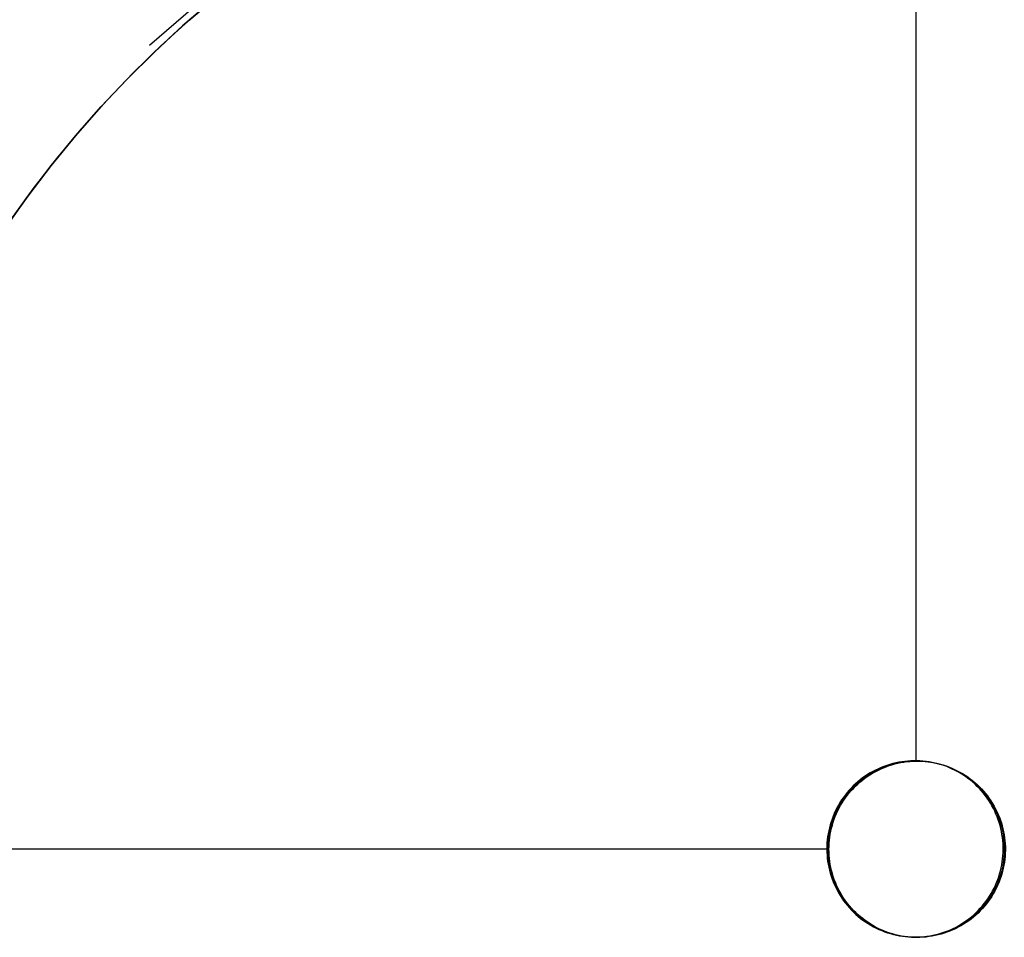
# Model space of a CAD drawing. Header units: millimetres. Extents: x 453 to 1057, y -213 to 387.
# Tile 8 of 17: x 653 to 765, y 77 to 181. Entities that reach past the tile are written whole.
import ezdxf

# ---------------------------------------------------------------- set-up
doc = ezdxf.new("R2010")
doc.units = ezdxf.units.MM

msp = doc.modelspace()

# ---------------------------------------------------------------- linework, layer by layer
for points in [[(755.0298533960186, 97.0072218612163), (755.0298533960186, 337.0072218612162)], [(755.0298533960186, 97.0072218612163), (755.0298533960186, 337.0072218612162)], [(668.108593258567, 178.1574500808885), (677.1775881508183, 186.0157788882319)], [(652.3944577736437, 158.3582944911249), (654.9326561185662, 161.8774502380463), (657.5914637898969, 165.3063931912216), (660.3676771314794, 168.6409917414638), (663.2579510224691, 171.8772279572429), (666.2588029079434, 175.0112024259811), (669.3666169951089, 178.0391389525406), (672.57764861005, 180.9573891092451), (675.8880287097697, 183.7624366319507)], [(745.0298533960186, 87.00722186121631), (532.029853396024, 87.00722186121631)], [(745.0298533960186, 87.00722186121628), (532.0298533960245, 87.00722186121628)]]:
    msp.add_lwpolyline(points)
at = {"extrusion": (-3.999999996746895e-05, 5.751131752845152e-06, 0.9999999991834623)}
msp.add_lwpolyline([(635.0868312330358, 122.224711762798), (636.3858862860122, 126.3798043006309), (637.8288427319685, 130.4871409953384), (639.4139503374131, 134.5417398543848), (641.1392864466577, 138.5386828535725), (643.0027583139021, 142.4731219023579), (645.002105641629, 146.3402847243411), (647.1349033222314, 150.1354806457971), (649.3985643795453, 153.854106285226), (651.7903431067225, 157.4916511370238), (654.3073383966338, 161.043703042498), (656.9464972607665, 164.5059535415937), (659.7046185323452, 167.8742030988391), (662.578356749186, 171.1443661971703), (665.5642262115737, 174.3124762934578), (668.6586052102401, 177.3746906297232), (671.8577404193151, 180.3272948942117), (675.157751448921, 183.1667077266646), (678.5546355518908, 185.8894850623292), (682.0442724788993, 188.4923243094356), (685.6224294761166, 190.9720683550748), (689.2847664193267, 193.3257093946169), (693.0268410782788, 195.550392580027), (696.8441145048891, 197.6434194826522), (700.7319565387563, 199.6022513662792), (704.6856514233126, 201.4245122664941), (708.7004035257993, 203.1079918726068), (712.7713431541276, 204.650648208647), (716.8935324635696, 206.0506101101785), (721.0619714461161, 207.3061794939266), (725.2716039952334, 208.4158334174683), (729.5173240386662, 209.3782259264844), (733.7939817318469, 210.1921896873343), (738.0963897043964, 210.8567374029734), (742.4193293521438, 211.3710630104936), (746.7575571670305, 211.7345426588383), (751.1058110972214, 211.9467354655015), (755.4588169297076, 212.0073840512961), (759.8112946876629, 211.9164148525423), (764.1579650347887, 211.6739382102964), (768.4935556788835, 211.2802482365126), (772.8128077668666, 210.7358224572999), (777.110482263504, 210.0413212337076), (781.3813663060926, 209.1975869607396), (785.6202795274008, 208.2056430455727), (789.8220803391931, 207.0666926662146), (793.9816721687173, 205.7821173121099), (798.094009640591, 204.3534751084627), (802.1541046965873, 202.7824989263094), (806.1570326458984, 201.0710942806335), (810.0979381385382, 199.2213370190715), (813.9720410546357, 197.235470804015), (817.7746423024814, 195.1159043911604), (821.5011295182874, 192.8652087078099), (825.1469826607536, 190.4861137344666), (828.7077794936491, 187.9815051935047), (832.1792009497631, 185.3544210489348), (835.5570363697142, 182.6080478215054), (838.8371886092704, 179.7457167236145), (842.0156790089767, 176.7708996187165), (845.0886522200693, 173.6872048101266), (848.0523808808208, 170.498372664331), (850.9032701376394, 167.20827107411), (853.637862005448, 163.8208907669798), (856.2528395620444, 160.3403404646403), (858.7450309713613, 156.770841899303), (861.1114133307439, 153.1167246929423), (863.3491163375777, 149.382421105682), (865.4554257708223, 145.5724606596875), (867.4277867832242, 141.6914646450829), (869.263807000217, 137.7441405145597), (870.9612594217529, 133.7352761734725), (872.5180851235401, 129.6697341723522), (873.9323957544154, 125.5524458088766), (875.2024758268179, 121.3884051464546), (876.3267847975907, 117.1826629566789), (877.3039589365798, 112.9403205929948), (878.1328129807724, 108.6665238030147), (878.8123415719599, 104.3664564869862), (879.3417204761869, 100.0453344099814), (879.720307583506, 95.70839887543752), (879.9476436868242, 91.36091036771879), (880.0234530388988, 87.00814217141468)], dxfattribs=at)
at = {"extrusion": (3.999999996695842e-05, -5.751131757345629e-06, 0.9999999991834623)}
msp.add_lwpolyline([(880.0367330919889, 87.00623281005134), (879.960923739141, 91.3590010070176), (879.7335876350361, 95.70648951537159), (879.3550005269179, 100.0434250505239), (878.8256216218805, 104.3645471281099), (878.1460930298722, 108.6646144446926), (877.3172389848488, 112.9384112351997), (876.3400648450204, 117.1807535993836), (875.2157558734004, 121.386495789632), (873.9456758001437, 125.5505364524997), (872.5313651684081, 129.667824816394), (870.9745394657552, 133.7333668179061), (869.2770870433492, 137.7422311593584), (867.4410668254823, 141.6895552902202), (865.4687058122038, 145.5705513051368), (863.36239637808, 149.3805117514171), (861.1246933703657, 153.1148153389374), (858.7583110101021, 156.7689325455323), (856.2661195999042, 160.3384311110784), (853.6511420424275, 163.8189814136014), (850.91655017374, 167.2063617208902), (848.0656609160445, 170.4964633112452), (845.101932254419, 173.6852954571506), (842.0289590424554, 176.7689902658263), (838.8504686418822, 179.7438073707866), (835.5703164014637, 182.6061384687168), (832.1924809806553, 185.3525116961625), (828.7210595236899, 187.9795958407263), (825.1602626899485, 190.4842043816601), (821.5144095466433, 192.8632993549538), (817.7879223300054, 195.1139950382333), (813.9853210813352, 197.2335614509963), (810.1112181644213, 199.2194276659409), (806.1703126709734, 201.0691849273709), (802.1673847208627, 202.7805895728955), (798.1072896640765, 204.3515657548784), (793.994952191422, 205.7802079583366), (789.8353603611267, 207.0647833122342), (785.6335595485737, 208.2037336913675), (781.394646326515, 209.1956776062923), (777.1237622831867, 210.0394118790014), (772.8260877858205, 210.7339131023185), (768.50683569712, 211.2783388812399), (764.1712450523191, 211.6720288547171), (759.8245747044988, 211.9145054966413), (755.4720969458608, 212.0054746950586), (751.1190911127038, 211.9448261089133), (746.7708371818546, 211.7326333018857), (742.4326093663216, 211.3691536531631), (738.1096697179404, 210.854828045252), (733.8072617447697, 210.1902803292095), (729.5306040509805, 209.3763165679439), (725.2848840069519, 208.4139240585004), (721.0752514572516, 207.3042701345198), (716.9068124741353, 206.0487007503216), (712.7846231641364, 204.6487388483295), (708.7136835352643, 203.1060825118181), (704.6989314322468, 201.4226029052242), (700.7452365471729, 199.6003420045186), (696.8573945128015, 197.6415101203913), (693.0401210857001, 195.5484832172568), (689.29804642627, 193.3238000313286), (685.6357094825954, 190.9701589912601), (682.0575524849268, 188.4904149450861), (678.5679155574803, 185.8875756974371), (675.1710314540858, 183.1647983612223), (671.8710204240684, 180.3253855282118), (668.6718852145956, 177.3727812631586), (665.5775062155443, 174.3105669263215), (662.5916367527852, 171.1424568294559), (659.7178985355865, 167.87229373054), (656.9597772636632, 164.5040441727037), (654.3206183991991, 161.0417936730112), (651.8036231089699, 157.4897417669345), (649.4118443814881, 153.8521969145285), (647.1481833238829, 150.133571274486), (645.0153856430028, 146.3383753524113), (643.0160383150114, 142.4712125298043), (641.152566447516, 138.5367734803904), (639.427230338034, 134.5398304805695), (637.8421227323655, 130.4852316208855), (636.3991662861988, 126.3778949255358), (635.1001112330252, 122.2228023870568)], dxfattribs=at)
at = {"extrusion": (0.9770081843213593, 0.0536923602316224, -0.2063301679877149)}
msp.add_lwpolyline([(141.2278397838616, 129.2839963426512), (155.3674434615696, 76.1973029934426)], dxfattribs=at)
at = {"extrusion": (0.7557495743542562, 0.6548607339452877, -5.262889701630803e-15)}
msp.add_lwpolyline([(-295.3115180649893, 3.284688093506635e-12), (-295.5881769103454, -0.004785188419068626), (-295.8645047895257, -0.01913502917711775), (-296.1401711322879, -0.04303235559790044), (-296.4148461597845, -0.07644857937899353), (-296.688201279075, -0.1193437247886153), (-296.9599094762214, -0.1716664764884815), (-297.2296457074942, -0.2333542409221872), (-297.4970872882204, -0.3043332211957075), (-297.7619142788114, -0.3845185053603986), (-298.0238098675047, -0.4738141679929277), (-298.2824607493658, -0.5721133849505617), (-298.5375575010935, -0.6792985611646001), (-298.7887949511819, -0.7952414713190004), (-299.0358725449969, -0.9198034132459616), (-299.2784947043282, -1.052835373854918), (-299.5163711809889, -1.19417820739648), (-299.7492174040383, -1.343662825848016), (-299.9767548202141, -1.50111040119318), (-300.1987112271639, -1.666332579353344), (-300.4148210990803, -1.839131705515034), (-300.6248259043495, -2.019301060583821), (-300.8284744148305, -2.206625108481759), (-301.0255230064, -2.400879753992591), (-301.215735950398, -2.601832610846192), (-301.3988856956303, -2.809243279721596), (-301.5747531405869, -3.02286363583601), (-301.7431278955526, -3.242438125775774), (-301.9038085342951, -3.46770407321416), (-302.0566028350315, -3.698391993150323), (-302.2013280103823, -3.934225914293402), (-302.337810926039, -4.174923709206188), (-302.4658883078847, -4.420197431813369), (-302.5854069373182, -4.669753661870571), (-302.696223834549, -4.923293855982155), (-302.798206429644, -5.180514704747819), (-302.8912327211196, -5.44110849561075), (-302.9751914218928, -5.704763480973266), (-303.0499820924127, -5.971164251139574), (-303.1155152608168, -6.239992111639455), (-303.1717125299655, -6.510925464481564), (-303.2185066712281, -6.783640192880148), (-303.255841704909, -7.057810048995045), (-303.2836729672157, -7.33310704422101), (-303.3019671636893, -7.609201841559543), (-303.3107024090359, -7.88576414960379), (-303.3098682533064, -8.162463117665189), (-303.299465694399, -8.438967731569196), (-303.279507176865, -8.714947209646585), (-303.250016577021, -8.990071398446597), (-303.2110291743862, -9.264011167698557), (-303.1625916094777, -9.536438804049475), (-303.1047618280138, -9.80702840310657), (-303.0376090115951, -10.07545625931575), (-302.9612134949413, -10.34140125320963), (-302.8756666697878, -10.60454523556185)], dxfattribs=at)
at = {"extrusion": (-3.999999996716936e-05, 5.751131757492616e-06, 0.9999999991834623)}
msp.add_lwpolyline([(880.0234530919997, 87.00814218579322), (879.948559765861, 82.68174383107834), (879.7239695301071, 78.36052977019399), (879.3499515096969, 74.04967808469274), (878.8269538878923, 69.75435443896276), (878.155603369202, 65.47970589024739), (877.336704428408, 61.23085472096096), (876.3712383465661, 57.01289230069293), (875.2603620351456, 52.83087298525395), (874.0054066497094, 48.68980806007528), (872.6078759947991, 44.5946597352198), (871.0694447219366, 40.55033519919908), (869.3919563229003, 36.56168073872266), (867.5774209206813, 32.63347593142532), (865.6280128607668, 28.77042791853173), (863.5460681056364, 24.97716576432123), (861.3340814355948, 21.25823490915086), (858.9947034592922, 17.6180917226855), (856.5307374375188, 14.06109816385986), (853.9451359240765, 10.59151655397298), (851.240997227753, 7.213504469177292), (848.4215616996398, 3.931109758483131), (845.4902078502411, 0.7482656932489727), (842.4504483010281, -2.331213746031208), (839.3059255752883, -5.303638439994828), (836.0604077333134, -8.16544655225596), (832.7177838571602, -10.91320879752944), (829.282059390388, -13.54363255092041), (825.757351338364, -16.05356579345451), (822.147883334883, -18.4400008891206), (818.4579805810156, -20.70007818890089), (814.6920646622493, -22.83108945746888), (810.8546482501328, -24.83048111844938), (806.9503296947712, -26.69585731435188), (802.9837875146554, -28.4249827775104), (798.9597747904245, -30.01578550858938), (794.8831134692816, -31.46635925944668), (790.7586885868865, -32.77496581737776), (786.5914424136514, -33.94003708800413), (782.3863685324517, -34.9601769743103), (778.148505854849, -35.83416304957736), (773.882932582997, -36.56094802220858), (769.5947601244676, -37.13966099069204), (765.289126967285, -37.56960848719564), (760.97119252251, -37.85027530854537), (756.6461309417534, -37.98132513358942), (752.3191249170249, -37.96260092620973), (747.9953594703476, -37.79412512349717), (743.6800157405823, -37.47609960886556), (739.3782647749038, -37.00890547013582), (735.095261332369, -36.39310254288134), (730.8361377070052, -35.62942873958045), (726.6059975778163, -34.71879916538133), (722.409909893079, -33.66230502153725), (718.2529027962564, -32.46121229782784), (714.139957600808, -31.11696025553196), (710.0760028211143, -29.63115970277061), (706.0659082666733, -28.00559106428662), (702.1144792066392, -26.24220224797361), (698.2264506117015, -24.34310631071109), (694.4064814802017, -22.310578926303), (690.6591492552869, -20.14705565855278), (686.9889443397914, -17.85512904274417), (683.4002647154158, -15.43754547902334), (679.8974106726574, -12.89720194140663), (676.4845796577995, -10.23714250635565), (673.1658612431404, -7.460554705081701), (669.9452322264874, -4.570765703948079), (666.8265518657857, -1.571238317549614), (663.8135572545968, 1.534433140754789), (660.9098588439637, 4.742527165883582), (658.1189361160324, 8.049199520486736), (655.444133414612, 11.45048784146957), (652.8886559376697, 14.94231638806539), (650.4555658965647, 18.52050092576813), (648.1477788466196, 22.18075374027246), (645.9680601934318, 25.91868877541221), (643.9190218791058, 29.72982688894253), (642.0031192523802, 33.60960121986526), (640.2226481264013, 37.55336266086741), (638.5797420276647, 41.5563854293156), (637.0763696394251, 45.6138727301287), (635.7143324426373, 49.72096250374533), (634.495262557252, 53.87273325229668), (633.4206207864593, 58.06420993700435), (632.4916948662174, 62.29036993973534), (631.7095979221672, 66.5461490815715), (631.0752671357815, 70.82644769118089), (630.589462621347, 75.12613671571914), (630.2527665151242, 79.44006386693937), (630.0655822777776, 83.76305979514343), (630.0281342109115, 88.08994428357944), (630.1404671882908, 92.41553245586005), (630.4024466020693, 96.73464098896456), (630.8137585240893, 101.0420943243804), (631.3739100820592, 105.3327308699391), (632.0822300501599, 109.6014091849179), (632.9378696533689, 113.8430141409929), (633.939803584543, 118.0524630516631), (635.086831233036, 122.2247117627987)], dxfattribs=at)
at = {"extrusion": (3.999999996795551e-05, -5.751131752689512e-06, 0.9999999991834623)}
msp.add_lwpolyline([(635.1001112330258, 122.2228023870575), (633.9530835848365, 118.0505536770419), (632.95114965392, 113.8411047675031), (632.0955100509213, 109.5994998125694), (631.387190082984, 105.3308214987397), (630.82703852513, 101.040184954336), (630.4157266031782, 96.73273162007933), (630.1537471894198, 92.41362308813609), (630.0414142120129, 88.08803491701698), (630.0788622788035, 83.7611504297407), (630.2660465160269, 79.43815450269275), (630.6027426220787, 75.12422735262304), (631.0885471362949, 70.8245383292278), (631.7228779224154, 66.54423972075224), (632.5049748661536, 62.28846058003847), (633.4339007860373, 58.06230057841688), (634.5085425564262, 53.87082389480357), (635.7276124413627, 49.71905314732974), (637.0896496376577, 45.61196337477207), (638.5930220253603, 41.55447607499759), (640.2359281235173, 37.55145330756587), (642.0163992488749, 33.60769186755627), (643.9323018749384, 29.72791753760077), (645.9813401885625, 25.91677942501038), (648.1610588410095, 22.17884439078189), (650.4688458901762, 18.51859157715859), (652.9019359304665, 14.94040704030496), (655.4574134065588, 11.44857849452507), (658.1322161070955, 8.047290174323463), (660.9231388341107, 4.740617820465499), (663.8268372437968, 1.532523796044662), (666.8398318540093, -1.57314766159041), (669.9585122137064, -4.572675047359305), (673.1791412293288, -7.462464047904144), (676.4978596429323, -10.23905184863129), (679.910690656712, -12.89911128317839), (683.4135446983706, -15.43945482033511), (687.0022243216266, -17.85703838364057), (690.6724292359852, -20.14896499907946), (694.419761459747, -22.31248826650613), (698.2397305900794, -24.34501565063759), (702.1277591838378, -26.24411158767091), (706.0791882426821, -28.00750040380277), (710.0892827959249, -29.63306904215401), (714.1532375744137, -31.11886959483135), (718.2661827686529, -32.46312163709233), (722.4231898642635, -33.66421436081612), (726.6192775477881, -34.72070850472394), (730.8494176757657, -35.63133807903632), (735.1085412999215, -36.39501188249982), (739.3915447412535, -37.0108148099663), (743.6932957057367, -37.47800894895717), (748.0086394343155, -37.79603446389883), (752.3324048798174, -37.96451026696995), (756.659410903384, -37.98323447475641), (760.9844724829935, -37.85218465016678), (765.3024069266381, -37.57151782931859), (769.6080400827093, -37.14157033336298), (773.8962125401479, -36.56285736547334), (778.1617858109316, -35.83607239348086), (782.3996484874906, -34.96208631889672), (786.6047223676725, -33.94194643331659), (790.7719685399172, -32.77687516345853), (794.896393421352, -31.46826860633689), (798.9730547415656, -30.01769485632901), (802.9970674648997, -28.4268921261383), (806.9636096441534, -26.69776666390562), (810.8679281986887, -24.83239046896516), (814.7053446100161, -22.83299880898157), (818.4712605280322, -20.70198754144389), (822.1611632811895, -18.44191024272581), (825.7706312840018, -16.05547514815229), (829.2953393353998, -13.54554190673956), (832.7310638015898, -10.91511815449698), (836.073687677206, -8.167355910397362), (839.3192055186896, -5.305547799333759), (842.4637282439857, -2.333123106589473), (845.5034877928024, 0.7463563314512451), (848.4348416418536, 3.929200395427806), (851.2542771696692, 7.21159510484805), (853.9584158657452, 10.58960718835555), (856.5440173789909, 14.05918879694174), (859.0079834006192, 17.61618235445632), (861.3473613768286, 21.2563255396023), (863.5593480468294, 24.97525639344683), (865.6412928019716, 28.76851854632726), (867.5907008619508, 32.63156655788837), (869.4052362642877, 36.55977136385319), (871.0827246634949, 40.54842582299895), (872.6211559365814, 44.59275035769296), (874.0186865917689, 48.68789868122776), (875.2736419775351, 52.8289636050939), (876.3845182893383, 57.01098291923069), (877.3499843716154, 61.22894533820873), (878.1688833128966, 65.4777965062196), (878.840233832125, 69.75244505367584), (879.3632314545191, 74.04776869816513), (879.7372494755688, 78.35862038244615), (879.9618397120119, 82.6798344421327), (880.0367330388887, 87.00623279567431)], dxfattribs=at)
msp.add_lwpolyline([(745.0298533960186, 87.0072218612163), (745.0358780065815, 87.35428945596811), (745.0539445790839, 87.70093886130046), (745.084031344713, 88.0467523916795), (745.1261020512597, 88.3913133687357), (745.1801060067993, 88.73420662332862), (745.2459781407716, 89.07501899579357), (745.3236390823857, 89.4133398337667), (745.4129952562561, 89.74876148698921), (745.5139389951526, 90.08087979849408), (745.6263486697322, 90.40929459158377), (745.7500888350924, 90.73361015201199), (745.8850103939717, 91.05343570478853), (746.0309507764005, 91.36838588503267), (746.1877341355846, 91.67808120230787), (746.3551715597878, 91.98214849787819), (746.5330612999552, 92.28022139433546), (746.7211890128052, 92.57194073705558), (746.9193280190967, 92.85695502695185), (747.1272395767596, 93.13492084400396), (747.3446731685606, 93.40550326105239), (747.5713668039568, 93.66837624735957), (747.8070473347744, 93.9232230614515), (748.0514307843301, 94.16973663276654), (748.3042226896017, 94.40761993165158), (748.5651184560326, 94.63658632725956), (748.8338037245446, 94.85635993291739), (749.1099547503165, 95.06667593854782), (749.393238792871, 95.26728092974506), (749.683314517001, 95.4579331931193), (749.9798324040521, 95.63840300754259), (750.2824351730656, 95.8084729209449), (750.5907582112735, 95.96793801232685), (750.9044300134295, 96.11660613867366), (751.223072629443, 96.25429816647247), (751.5463021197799, 96.38084818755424), (751.8737290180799, 96.49610371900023), (752.2049588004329, 96.599925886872), (752.5395923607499, 96.69218959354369), (752.8772264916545, 96.77278366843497), (753.2174543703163, 96.84161100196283), (753.559866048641, 96.89858866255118), (753.9040489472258, 96.94364799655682), (754.2495883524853, 96.97673471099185), (754.5960679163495, 96.99780893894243), (754.9430701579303, 97.00684528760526), (755.2901769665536, 97.00383286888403), (755.6369701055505, 96.9887753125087), (755.983031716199, 96.96169076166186), (756.3279448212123, 96.92261185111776), (756.6712938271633, 96.87158566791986), (757.0126650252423, 96.80867369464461), (757.351647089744, 96.73395173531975), (757.6878315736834, 96.64750982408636), (758.0208134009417, 96.54945211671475), (758.3501913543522, 96.43989676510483), (758.6755685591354, 96.31897577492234), (758.9965529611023, 96.1868348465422), (759.3127577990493, 96.043633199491), (759.623802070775, 95.88954338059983), (759.9293109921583, 95.7247510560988), (760.2289164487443, 95.54945478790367), (760.5222574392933, 95.36386579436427), (760.8089805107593, 95.16820769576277), (761.0887401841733, 94.96271624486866), (761.3611993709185, 94.74763904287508), (761.626029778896, 94.52323524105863), (761.8829123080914, 94.28977522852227), (762.1315374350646, 94.04754030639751), (762.3716055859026, 93.79682234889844), (762.6028274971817, 93.53792345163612), (762.8249245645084, 93.27115556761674), (763.0376291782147, 92.99684013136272), (763.2406850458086, 92.715307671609), (763.4338475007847, 92.42689741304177), (763.61688379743, 92.13195686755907), (763.7895733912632, 91.83084141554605), (763.9517082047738, 91.52391387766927), (764.1030928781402, 91.21154407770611), (764.2435450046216, 90.89410839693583), (764.3728953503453, 90.57198932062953), (764.4909880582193, 90.24557497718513), (764.5976808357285, 89.91525867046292), (764.6928451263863, 89.58143840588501), (764.7763662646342, 89.24451641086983), (764.8481436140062, 88.90489865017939), (764.9080906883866, 88.56299433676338), (764.95613525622, 88.21921543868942), (764.9922194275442, 87.87397618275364), (765.0162997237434, 87.52769255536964), (765.0283471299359, 87.18078180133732), (765.0283471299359, 86.83366192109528), (765.0162997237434, 86.48675116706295), (764.9922194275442, 86.14046753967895), (764.95613525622, 85.79522828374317), (764.9080906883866, 85.4514493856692), (764.8481436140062, 85.1095450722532), (764.7763662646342, 84.76992731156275), (764.6928451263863, 84.43300531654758), (764.5976808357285, 84.09918505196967), (764.4909880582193, 83.76886874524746), (764.3728953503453, 83.44245440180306), (764.2435450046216, 83.12033532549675), (764.1030928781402, 82.80289964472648), (763.9517082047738, 82.49052984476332), (763.7895733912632, 82.18360230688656), (763.61688379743, 81.88248685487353), (763.4338475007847, 81.58754630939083), (763.2406850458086, 81.29913605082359), (763.0376291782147, 81.01760359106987), (762.8249245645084, 80.74328815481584), (762.6028274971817, 80.47652027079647), (762.3716055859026, 80.21762137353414), (762.1315374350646, 79.96690341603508), (761.8829123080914, 79.72466849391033), (761.626029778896, 79.49120848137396), (761.3611993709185, 79.26680467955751), (761.0887401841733, 79.05172747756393), (760.8089805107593, 78.84623602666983), (760.5222574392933, 78.65057792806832), (760.2289164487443, 78.46498893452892), (759.9293109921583, 78.28969266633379), (759.623802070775, 78.12490034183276), (759.3127577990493, 77.97081052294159), (758.9965529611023, 77.82760887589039), (758.6755685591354, 77.69546794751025), (758.3501913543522, 77.57454695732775), (758.0208134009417, 77.46499160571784), (757.6878315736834, 77.36693389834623), (757.3516470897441, 77.28049198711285), (757.0126650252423, 77.20577002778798), (756.6712938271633, 77.14285805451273), (756.3279448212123, 77.09183187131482), (755.983031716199, 77.05275296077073), (755.6369701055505, 77.0256684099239), (755.2901769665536, 77.01061085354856), (754.9430701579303, 77.00759843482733), (754.5960679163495, 77.01663478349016), (754.2495883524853, 77.03770901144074), (753.9040489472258, 77.07079572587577), (753.559866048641, 77.11585505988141), (753.2174543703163, 77.17283272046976), (752.8772264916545, 77.24166005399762), (752.5395923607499, 77.3222541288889), (752.2049588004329, 77.41451783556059), (751.8737290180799, 77.51834000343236), (751.5463021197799, 77.63359553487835), (751.223072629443, 77.76014555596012), (750.9044300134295, 77.89783758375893), (750.5907582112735, 78.04650571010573), (750.2824351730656, 78.2059708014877), (749.9798324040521, 78.37604071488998), (749.683314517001, 78.55651052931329), (749.393238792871, 78.74716279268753), (749.1099547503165, 78.94776778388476), (748.8338037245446, 79.1580837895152), (748.5651184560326, 79.37785739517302), (748.3042226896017, 79.60682379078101), (748.0514307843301, 79.84470708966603), (747.8070473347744, 80.09122066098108), (747.5713668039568, 80.34606747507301), (747.3446731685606, 80.6089404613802), (747.1272395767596, 80.87952287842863), (746.9193280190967, 81.15748869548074), (746.7211890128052, 81.442502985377), (746.5330612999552, 81.73422232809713), (746.3551715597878, 82.0322952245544), (746.1877341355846, 82.33636252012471), (746.0309507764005, 82.64605783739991), (745.8850103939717, 82.96100801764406), (745.7500888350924, 83.2808335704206), (745.6263486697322, 83.60514913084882), (745.5139389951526, 83.93356392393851), (745.4129952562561, 84.26568223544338), (745.3236390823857, 84.60110388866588), (745.2459781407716, 84.93942472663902), (745.1801060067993, 85.28023709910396), (745.1261020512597, 85.6231303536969), (745.084031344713, 85.96769133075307), (745.0539445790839, 86.31350486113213), (745.0358780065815, 86.66015426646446)], close=True)
at = {"extrusion": (0.000499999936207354, -7.188913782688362e-05, 0.9999998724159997)}
msp.add_lwpolyline([(745.1507552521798, 86.98985196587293), (745.1567467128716, 87.33596387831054), (745.174713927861, 87.68166104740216), (745.204635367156, 88.0265292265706), (745.2464751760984, 88.37015516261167), (745.3001832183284, 88.7121270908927), (745.3656951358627, 89.05203522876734), (745.4429324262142, 89.38947226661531), (745.5318025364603, 89.72403385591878), (745.6321989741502, 90.05531909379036), (745.744001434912, 90.38293100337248), (745.8670759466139, 90.70647700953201), (746.001275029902, 91.02556940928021), (746.1464378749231, 91.33982583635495), (746.3023905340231, 91.64886971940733), (746.4689461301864, 91.9523307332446), (746.6459050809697, 92.24984524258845), (746.8330553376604, 92.54105673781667), (747.0301726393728, 92.82561626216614), (747.2370207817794, 93.1031828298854), (747.4533519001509, 93.37342383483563), (747.6789067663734, 93.63601544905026), (747.9134150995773, 93.8906430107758), (748.1565958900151, 94.13700140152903), (748.4081577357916, 94.37479541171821), (748.6677991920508, 94.60374009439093), (748.9352091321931, 94.82356110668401), (749.2100671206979, 95.03399503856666), (749.4920437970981, 95.2347897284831), (749.780801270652, 95.42570456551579), (750.0759935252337, 95.60651077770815), (750.3772668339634, 95.77699170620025), (750.6842601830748, 95.9369430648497), (750.9966057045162, 96.08617318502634), (751.313929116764, 96.22450324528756), (751.6358501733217, 96.3517674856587), (751.9619831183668, 96.46781340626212), (752.2919371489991, 96.57250195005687), (752.625316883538, 96.66570766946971), (752.9617228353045, 96.74731887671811), (753.3007518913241, 96.81723777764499), (753.6419977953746, 96.8753805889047), (753.9850516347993, 96.92167763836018), (754.3295023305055, 96.95607344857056), (754.6749371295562, 96.97852680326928), (755.0209420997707, 96.98901079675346), (755.3671026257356, 96.98751286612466), (755.7130039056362, 96.97403480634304), (756.0582314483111, 96.94859276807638), (756.4023715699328, 96.9112172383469), (756.745011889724, 96.86195300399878), (757.0857418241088, 96.80085909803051), (757.4241530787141, 96.72800872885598), (757.7598401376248, 96.64348919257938), (758.0924007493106, 96.54740176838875), (758.4214364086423, 96.43986159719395), (758.7465528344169, 96.32099754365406), (759.0673604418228, 96.19095204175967), (759.3834748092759, 96.04988092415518), (759.6945171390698, 95.89795323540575), (760.0001147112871, 95.7353510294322), (760.2999013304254, 95.562269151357), (760.593517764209, 95.37891500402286), (760.8806121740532, 95.18550829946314), (761.1608405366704, 94.98228079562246), (761.4338670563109, 94.76947601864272), (761.6993645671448, 94.54734897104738), (761.9570149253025, 94.31616582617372), (762.2065093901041, 94.076203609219), (762.4475489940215, 93.82774986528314), (762.6798449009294, 93.57110231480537), (762.9031187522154, 93.3065684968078), (763.1171030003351, 93.03446540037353), (763.3215412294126, 92.7551190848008), (763.5161884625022, 92.46886428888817), (763.7008114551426, 92.17604402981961), (763.8751889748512, 91.87700919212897), (764.0391120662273, 91.57211810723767), (764.1923843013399, 91.26173612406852), (764.3348220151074, 90.9462351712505), (764.4662545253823, 90.62599331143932), (764.5865243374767, 90.30139428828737), (764.6954873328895, 89.97282706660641), (764.7930129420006, 89.64068536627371), (764.8789843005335, 89.30536719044), (764.9532983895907, 88.96727434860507), (765.015866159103, 88.62681197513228), (765.0666126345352, 88.28438804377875), (765.10547700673, 87.94041287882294), (765.1324127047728, 87.59529866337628), (765.1473874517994, 87.2494589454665), (765.1503833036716, 86.90330814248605), (765.1413966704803, 86.55726104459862), (765.1204383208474, 86.21173231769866), (765.0875333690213, 85.86713600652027), (765.0427212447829, 85.52388503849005), (764.9860556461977, 85.18239072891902), (764.9176044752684, 84.84306228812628), (764.8374497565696, 84.50630633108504), (764.7456875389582, 84.1725263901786)], dxfattribs=at)
at = {"extrusion": (-0.0004999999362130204, 7.188913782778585e-05, 0.9999998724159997)}
msp.add_lwpolyline([(764.4976875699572, 84.20818339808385), (764.5894497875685, 84.54196333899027), (764.6696045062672, 84.87871929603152), (764.7380556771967, 85.21804773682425), (764.794721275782, 85.55954204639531), (764.8395334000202, 85.90279301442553), (764.8724383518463, 86.24738932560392), (764.8933967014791, 86.59291805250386), (764.9023833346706, 86.93896515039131), (764.8993874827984, 87.28511595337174), (764.8844127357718, 87.63095567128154), (764.8574770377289, 87.97606988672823), (764.8186126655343, 88.32004505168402), (764.7678661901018, 88.66246898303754), (764.7052984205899, 89.00293135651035), (764.6309843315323, 89.34102419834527), (764.5450129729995, 89.676342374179), (764.4474873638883, 90.0084840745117), (764.3385243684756, 90.33705129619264), (764.2182545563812, 90.6616503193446), (764.0868220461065, 90.98189217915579), (763.9443843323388, 91.29739313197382), (763.7911120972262, 91.60777511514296), (763.6271890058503, 91.91266620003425), (763.4528114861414, 92.21170103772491), (763.2681884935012, 92.50452129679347), (763.0735412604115, 92.79077609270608), (762.869103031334, 93.07012240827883), (762.6551187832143, 93.34222550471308), (762.4318449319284, 93.60675932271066), (762.1995490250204, 93.86340687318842), (761.958509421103, 94.1118606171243), (761.7090149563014, 94.351822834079), (761.4513645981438, 94.58300597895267), (761.1858670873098, 94.805133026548), (760.9128405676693, 95.01793780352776), (760.6326122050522, 95.22116530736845), (760.3455177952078, 95.41457201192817), (760.0519013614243, 95.5979261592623), (759.7521147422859, 95.7710080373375), (759.4465171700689, 95.93361024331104), (759.1354748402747, 96.08553793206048), (758.8193604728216, 96.22660904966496), (758.4985528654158, 96.35665455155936), (758.1734364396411, 96.47551860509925), (757.8444007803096, 96.58305877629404), (757.5118401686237, 96.67914620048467), (757.176153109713, 96.76366573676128), (756.8377418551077, 96.8365161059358), (756.4970119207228, 96.89761001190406), (756.1543716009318, 96.9468742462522), (755.8102314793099, 96.98424977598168), (755.465003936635, 97.00969181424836), (755.1191026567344, 97.02316987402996), (754.7729421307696, 97.02466780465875), (754.4269371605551, 97.01418381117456), (754.0815023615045, 96.99173045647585), (753.7370516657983, 96.95733464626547), (753.3939978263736, 96.91103759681), (753.052751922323, 96.85289478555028), (752.7137228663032, 96.78297588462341), (752.3773169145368, 96.70136467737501), (752.043937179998, 96.60815895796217), (751.7139831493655, 96.50347041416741), (751.3878502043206, 96.38742449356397), (751.065929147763, 96.26016025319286), (750.7486057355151, 96.12183019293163), (750.4362602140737, 95.97260007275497), (750.1292668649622, 95.81264871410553), (749.8279935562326, 95.64216778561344), (749.5328013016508, 95.46136157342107), (749.244043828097, 95.27044673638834), (748.9620671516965, 95.06965204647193), (748.6872091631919, 94.85921811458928), (748.4197992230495, 94.63939710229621), (748.1601577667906, 94.4104524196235), (747.9085959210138, 94.1726584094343), (747.6654151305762, 93.92630001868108), (747.4309067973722, 93.67167245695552), (747.2053519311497, 93.4090808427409), (746.9890208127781, 93.13883983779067), (746.7821726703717, 92.8612732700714), (746.5850553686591, 92.57671374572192), (746.3979051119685, 92.28550225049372), (746.2209461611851, 91.98798774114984), (746.0543905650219, 91.68452672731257), (745.8984379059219, 91.37548284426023), (745.7532750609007, 91.06122641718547), (745.6190759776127, 90.74213401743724), (745.4960014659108, 90.41858801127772), (745.384199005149, 90.0909761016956), (745.2838025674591, 89.75969086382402), (745.1949324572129, 89.42512927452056), (745.1176951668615, 89.0876922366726), (745.0521832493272, 88.74778409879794), (744.9984752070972, 88.4058121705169), (744.9566353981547, 88.06218623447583), (744.9267139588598, 87.71731805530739), (744.9087467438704, 87.37162088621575), (744.9027552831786, 87.02550897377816)], dxfattribs=at)
at = {"extrusion": (1, 0, 0)}
for points in [[(97.0072218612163, -241.99), (97.0072218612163, -254.01)], [(87.0072218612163, -241.99), (87.0072218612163, -254.01)]]:
    msp.add_lwpolyline(points, dxfattribs=at)
at = {"extrusion": (0.0004999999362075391, -7.188913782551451e-05, 0.9999998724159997)}
msp.add_lwpolyline([(764.7456875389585, 84.17252639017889), (764.6417631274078, 83.84011894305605), (764.5263266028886, 83.51153196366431), (764.399517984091, 83.18716401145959), (764.2614910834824, 82.86740852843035), (764.1124133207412, 82.55265336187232), (763.9524655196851, 82.24328029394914), (763.7818416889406, 81.93966457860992), (763.6007487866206, 81.64217448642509), (763.4094064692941, 81.35117085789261), (763.2080468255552, 81.06700666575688), (762.9969140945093, 80.79002658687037), (762.776264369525, 80.52056658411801), (762.5463652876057, 80.25895349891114), (762.3074957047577, 80.00550465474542), (762.0599453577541, 79.76052747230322), (761.8040145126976, 79.52431909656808), (761.5400136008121, 79.2971660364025), (761.2682628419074, 79.07934381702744), (760.9890918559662, 78.87111664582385), (760.7028392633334, 78.67273709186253), (760.4098522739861, 78.48444577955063), (760.1104862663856, 78.30647109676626), (759.8051043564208, 78.13902891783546), (759.4940769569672, 77.98232234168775), (759.1777813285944, 77.83654144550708), (758.8566011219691, 77.70186305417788), (758.5309259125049, 77.57845052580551), (758.2011507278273, 77.46645355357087), (757.8676755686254, 77.36600798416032), (757.5309049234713, 77.2772356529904), (757.1912472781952, 77.20024423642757), (756.8491146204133, 77.13512712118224), (756.5049219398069, 77.08196329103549), (756.1590867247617, 77.04081723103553), (755.8120284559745, 77.01173884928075), (755.4641680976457, 76.99476341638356), (755.1159275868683, 76.98991152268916), (754.7677293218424, 76.99718905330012), (754.4199956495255, 77.01658718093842), (754.0731483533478, 77.04808237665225), (753.7276081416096, 77.09163643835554), (753.383794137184, 77.14719653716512), (753.0421233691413, 77.21469528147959), (752.7030102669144, 77.2940507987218), (752.3668661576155, 77.38516683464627), (752.034098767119, 77.48793287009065), (751.7051117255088, 77.60222425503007), (751.3803040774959, 77.72790235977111), (751.0600697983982, 77.8648147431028), (750.7447973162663, 78.01279533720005), (750.4348690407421, 78.17166464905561), (750.1306608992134, 78.34122997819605), (749.8325418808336, 78.52128565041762), (749.5408735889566, 78.71161326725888), (749.2560098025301, 78.91198197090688), (748.9782960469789, 79.12214872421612), (748.7080691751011, 79.3418586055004), (748.4456569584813, 79.57084511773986), (748.1913776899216, 79.80883051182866), (747.9455397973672, 80.05552612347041), (747.7084414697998, 80.3106327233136), (747.4803702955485, 80.57384087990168), (747.2616029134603, 80.84483133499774), (747.0524046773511, 81.12327539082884), (746.8530293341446, 81.40883530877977), (746.6637187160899, 81.70116471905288), (746.4847024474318, 81.99990904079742), (746.3161976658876, 82.30470591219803), (746.15840875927, 82.61518563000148), (746.0115271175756, 82.93097159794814), (745.8757309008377, 83.25168078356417), (745.751184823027, 83.57692418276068), (745.6380399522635, 83.90630729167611), (745.5364335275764, 84.23943058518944), (745.4464887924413, 84.57589000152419), (745.3683148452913, 84.91527743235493), (745.3020065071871, 85.25718121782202), (745.2476442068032, 85.60118664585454), (745.2052938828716, 85.94687645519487), (745.1750069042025, 86.2938313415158), (745.1568200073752, 86.64163046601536), (745.1507552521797, 86.98985196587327)], dxfattribs=at)
at = {"extrusion": (-0.0004999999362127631, 7.188913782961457e-05, 0.9999998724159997)}
msp.add_lwpolyline([(744.9027552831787, 87.02550897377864), (744.9088200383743, 86.67728747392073), (744.9270069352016, 86.32948834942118), (744.9572939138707, 85.98253346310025), (744.9996442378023, 85.63684365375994), (745.0540065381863, 85.29283822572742), (745.1203148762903, 84.95093444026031), (745.1984888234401, 84.6115470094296), (745.2884335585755, 84.27508759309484), (745.3900399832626, 83.94196429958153), (745.5031848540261, 83.61258119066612), (745.6277309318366, 83.2873377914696), (745.7635271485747, 82.96662860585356), (745.910408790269, 82.65084263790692), (746.0681976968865, 82.34036292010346), (746.2367024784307, 82.03556604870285), (746.4157187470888, 81.73682172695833), (746.6050293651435, 81.44449231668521), (746.8044047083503, 81.15893239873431), (747.0136029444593, 80.8804883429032), (747.2323703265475, 80.60949788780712), (747.4604415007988, 80.34628973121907), (747.6975398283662, 80.09118313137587), (747.9433777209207, 79.84448751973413), (748.1976569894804, 79.60650212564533), (748.4600692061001, 79.37751561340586), (748.7302960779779, 79.1578057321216), (749.0080098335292, 78.94763897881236), (749.2928736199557, 78.74727027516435), (749.5845419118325, 78.5569426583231), (749.8826609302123, 78.37688698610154), (750.1868690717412, 78.2073216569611), (750.4967973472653, 78.04845234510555), (750.812069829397, 77.90047175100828), (751.1323041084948, 77.7635593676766), (751.4571117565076, 77.63788126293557), (751.7860987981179, 77.52358987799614), (752.1188661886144, 77.42082384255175), (752.4550102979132, 77.3297078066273), (752.7941234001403, 77.25035228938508), (753.1357941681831, 77.18285354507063), (753.4796081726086, 77.12729344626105), (753.8251483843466, 77.08373938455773), (754.1719956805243, 77.05224418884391), (754.5197293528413, 77.03284606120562), (754.8679276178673, 77.02556853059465), (755.2161681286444, 77.03042042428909), (755.5640284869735, 77.04739585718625), (755.9110867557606, 77.07647423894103), (756.2569219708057, 77.11762029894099), (756.6011146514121, 77.17078412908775), (756.943247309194, 77.23590124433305), (757.2829049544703, 77.31289266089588), (757.6196755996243, 77.40166499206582), (757.9531507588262, 77.50211056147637), (758.2829259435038, 77.61410753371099), (758.608601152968, 77.73752006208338), (758.9297813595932, 77.87219845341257), (759.2460769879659, 78.01797934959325), (759.5571043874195, 78.17468592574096), (759.8624862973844, 78.34212810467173), (760.1618523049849, 78.5201027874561), (760.454839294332, 78.708394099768), (760.7410918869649, 78.90677365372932), (761.0202628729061, 79.1150008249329), (761.2920136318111, 79.33282304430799), (761.5560145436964, 79.55997610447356), (761.8119453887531, 79.7961844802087), (762.0594957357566, 80.0411616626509), (762.2983653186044, 80.29461050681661), (762.5282644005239, 80.55622359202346), (762.7489141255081, 80.82568359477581), (762.9600468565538, 81.10266367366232), (763.1614065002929, 81.38682786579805), (763.3527488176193, 81.67783149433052), (763.5338417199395, 81.97532158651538), (763.704465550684, 82.27893730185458), (763.8644133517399, 82.58831036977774), (764.0134911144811, 82.90306553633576), (764.1515180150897, 83.22282101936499), (764.2783266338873, 83.54718897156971), (764.3937631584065, 83.87577595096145), (764.4976875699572, 84.20818339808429)], dxfattribs=at)

doc.saveas('drawing.dxf')
